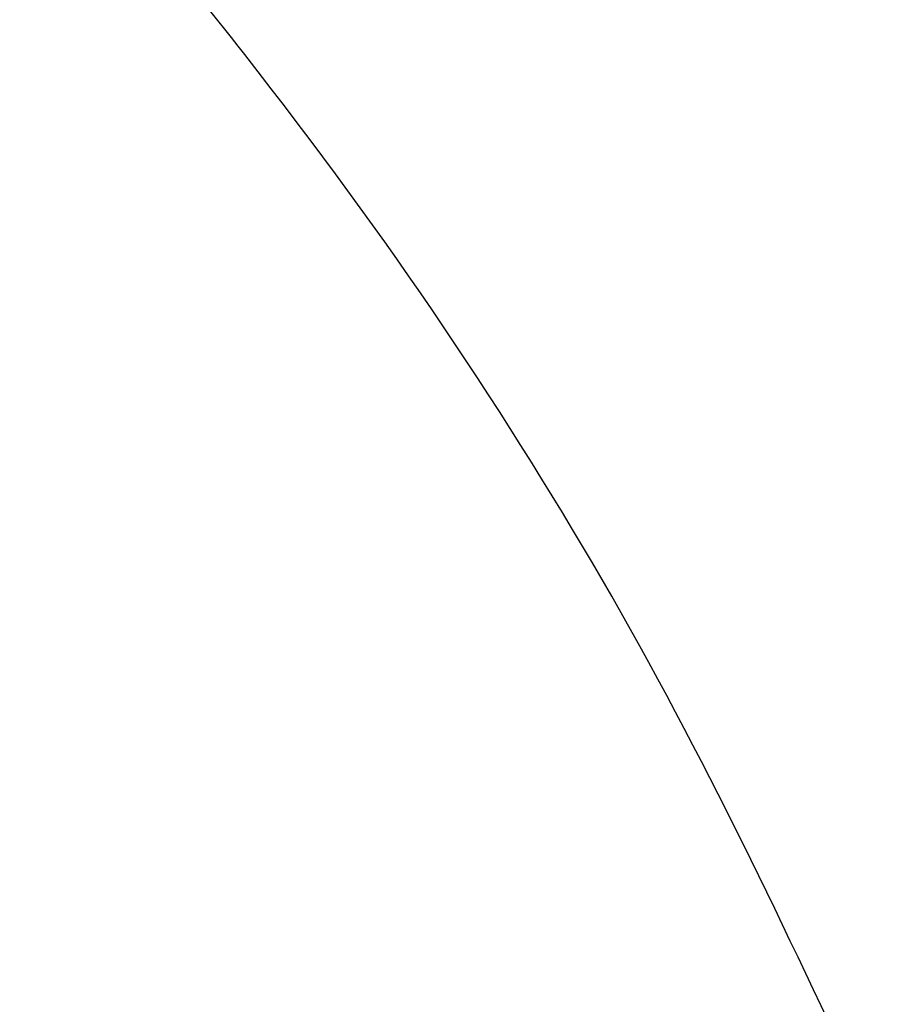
# Model space of a CAD drawing. Header units: millimetres. Extents: x -170 to 170, y -620 to 0.
# Tile 122 of 256: x -131.967 to -131.198, y -141.656 to -140.786. Entities that reach past the tile are written whole.
import ezdxf

# ---------------------------------------------------------------- set-up
doc = ezdxf.new("R2010")
doc.units = ezdxf.units.MM
doc.header["$MEASUREMENT"] = 0
doc.layers.add('Predefinito', color=7, linetype='Continuous', true_color=0x000000)

msp = doc.modelspace()

# ---------------------------------------------------------------- linework, layer by layer
at = {"layer": 'Predefinito'}
for points, knots in [([(-131.72827, -134.87297, 32.99618), (-129.92896, -142.09512, 32.30289), (-127.42213, -149.00177, 31.57076), (-124.3024, -155.52386, 30.7948), (-122.72122, -158.82945, 30.40152), (-120.9825, -162.03641, 29.99694), (-119.09775, -165.13627, 29.58007), (-119.03886, -165.23314, 29.56705), (-118.97981, -165.32991, 29.55401), (-118.92063, -165.42657, 29.54096), (-118.89104, -165.4749, 29.53443), (-118.86141, -165.52321, 29.5279), (-118.83175, -165.57149, 29.52137), (-118.81692, -165.59562, 29.5181), (-118.80208, -165.61976, 29.51484), (-118.78723, -165.64388, 29.51157), (-118.7798, -165.65595, 29.50994), (-118.77238, -165.66801, 29.5083), (-118.76495, -165.68007, 29.50667), (-118.75752, -165.69213, 29.50503), (-118.74997, -165.70439, 29.50336), (-118.74243, -165.71662, 29.5017), (-118.62181, -165.91231, 29.47505), (-118.50059, -166.10751, 29.44822), (-118.37877, -166.30222, 29.42121), (-118.13514, -166.69163, 29.3672), (-117.8891, -167.07907, 29.31248), (-117.64069, -167.4645, 29.25706), (-117.14388, -168.23537, 29.14621), (-116.63756, -168.99824, 29.03256), (-116.12191, -169.75289, 28.91617), (-115.86408, -170.13021, 28.85798), (-115.60393, -170.50549, 28.7991), (-115.34146, -170.87868, 28.73954), (-115.07899, -171.25188, 28.67998), (-114.81431, -171.62283, 28.61985), (-114.54698, -171.99225, 28.55876), (-114.01233, -172.73108, 28.43656), (-113.46865, -173.4617, 28.3106), (-112.91612, -174.18392, 28.18094), (-108.49593, -179.96171, 27.1437), (-103.5104, -185.20227, 25.87022), (-98.05726, -189.81723, 24.40207), (-92.60412, -194.43218, 22.93393), (-86.68299, -198.4218, 21.27087), (-80.3903, -201.69546, 19.45709), (-74.09762, -204.96912, 17.6433), (-67.43297, -207.52657, 15.67818), (-60.49798, -209.27445, 13.61448), (-57.03048, -210.1484, 12.58262), (-53.49554, -210.81992, 11.52628), (-49.90653, -211.27769, 10.45405), (-46.84381, -211.66833, 9.53904), (-43.74177, -211.90328, 8.61232), (-40.60865, -211.97593, 7.68138)], [44.13264, 44.13264, 44.13264, 44.13264, 65.755954, 65.755954, 65.755954, 76.715279, 76.715279, 76.715279, 77.057758, 77.057758, 77.057758, 77.228998, 77.228998, 77.228998, 77.314617, 77.314617, 77.314617, 77.357427, 77.357427, 77.357427, 77.400237, 77.400237, 77.400237, 78.085195, 78.085195, 78.085195, 79.455111, 79.455111, 79.455111, 82.194942, 82.194942, 82.194942, 83.564858, 83.564858, 83.564858, 84.934773, 84.934773, 84.934773, 87.674605, 87.674605, 87.674605, 109.593256, 109.593256, 109.593256, 131.511907, 131.511907, 131.511907, 153.430558, 153.430558, 153.430558, 164.389884, 164.389884, 164.389884, 173.742173, 173.742173, 173.742173, 173.742173]), ([(-136.84905, -141.27401, -41.79288), (-134.71658, -170.85259, -41.64673), (-133.08664, -200.46298, -41.49062), (-131.95934, -230.09084, -41.32363), (-130.31267, -273.36892, -41.07969), (-129.73847, -316.68429, -40.8125), (-130.23747, -359.99229, -40.52023), (-130.73648, -403.30029, -40.22795), (-132.30868, -446.60093, -39.91057), (-134.95542, -489.8494, -39.56746), (-137.52243, -531.79526, -39.2347), (-141.10024, -573.69206, -38.87772), (-145.69053, -615.49865, -38.49737)], [41.02306, 41.02306, 41.02306, 41.02306, 130.063845, 130.063845, 130.063845, 260.12769, 260.12769, 260.12769, 390.191534, 390.191534, 390.191534, 516.337938, 516.337938, 516.337938, 516.337938])]:
    msp.add_open_spline(points, degree=3, knots=knots, dxfattribs=at)
for points, weights in [([(-129.84507, -140.12007, -38.09573), (-142.28326, -112.24289, -31.69965), (-137.14351, -141.62119, -40.82404)], [0.999999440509, 0.12720822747, 0.999999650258]), ([(-131.21204, -141.75721, -33.16378), (-142.82978, -114.47203, -28.04769), (-138.61875, -143.31459, -35.53107)], [1.00000000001, 0.13175959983, 0.999999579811])]:
    msp.add_rational_spline(points, weights, degree=2, dxfattribs=at)

doc.saveas('drawing.dxf')
